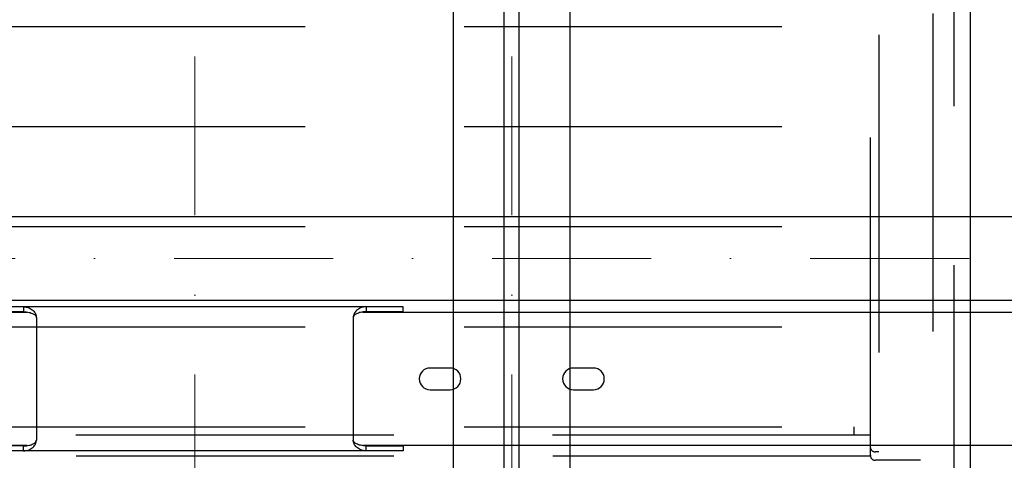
# Model space of a CAD drawing. Header units: millimetres. Extents: x 132157 to 155303, y 33763 to 45643.
# Tile 43 of 256: x 140680 to 141073, y 38279 to 38455. Entities that reach past the tile are written whole.
import ezdxf

# ---------------------------------------------------------------- set-up
doc = ezdxf.new("R2010")
doc.units = ezdxf.units.MM
doc.header["$LTSCALE"] = 20
doc.header["$PDMODE"] = 35
doc.header["$PDSIZE"] = 10
doc.linetypes.add('ČERCHOVANÁ2', pattern=[12.7, 6.35, -3.175, 0, -3.175])
doc.linetypes.add('ČÁRKOVANÁ2', pattern=[9.525, 6.35, -3.175])
for name, color, linetype in [('KONZOLY', 150, 'Continuous'), ('KOTY', 7, 'Continuous'), ('PROTIVÁHA', 30, 'Continuous'), ('PŘEJEZD', 7, 'ČÁRKOVANÁ2'), ('VODÍTKA', 36, 'Continuous')]:
    doc.layers.add(name, color=color, linetype=linetype)
doc.layers.add('OSY', color=1, linetype='ČERCHOVANÁ2', lineweight=9)
doc.styles.get("Standard").update_dxf_attribs({"font": 'arial.ttf'})
doc.dimstyles.get("Standard").update_dxf_attribs({"dimscale": 20, "dimtxt": 3, "dimasz": 3, "dimexe": 1, "dimexo": 0, "dimgap": 1.5, "dimtad": 1, "dimdsep": 46, "dimtxsty": 'Standard', "dimcen": 0, "dimdle": 1, "dimclrd": 256, "dimclre": 256, "dimclrt": 256, "dimaunit": 1, "dimadec": 0, "dimazin": 0, "dimtfac": 0.6, "dimtmove": 0, "dimatfit": 3, "dimfxl": 0, "dimtolj": 1, "dimarcsym": 0})

# ---------------------------------------------------------------- blocks, each defined once
blk = doc.blocks.new('*D527')
at = {"layer": 'Defpoints', "color": 0, "ltscale": 0.5}
for p in [(139486.5, 40475.93), (140853.17, 40475.93), (140853.17, 37142.59)]:
    blk.add_point(p, dxfattribs=at)
at = {"layer": 'KOTY', "lineweight": -2, "ltscale": 0.5}
for p, q in [((140853.17, 40475.93), (139466.5, 40475.93)), ((139486.5, 37202.59), (139486.5, 40415.93)), ((140853.17, 37142.59), (139466.5, 37142.59))]:
    blk.add_line(p, q, dxfattribs=at)
at = {"layer": 'KOTY', "ltscale": 0.5}
for points in [[(139476.5, 40415.93), (139496.5, 40415.93), (139486.5, 40475.93)], [(139476.5, 37202.59), (139496.5, 37202.59), (139486.5, 37142.59)]]:
    blk.add_solid(points, dxfattribs=at)
at = {"layer": 'KOTY', "ltscale": 0.5, "insert": (139418.54, 38809.26), "char_height": 60, "attachment_point": 5, "rotation": 90}
blk.add_mtext('\\A1;TYČ 5000', dxfattribs=at)
blk = doc.blocks.new('*U220')
at = {"layer": 'OSY', "ltscale": 0.5}
blk.add_line((-576.67, 0), (576.67, 0), dxfattribs=at)
at = {"layer": 'PROTIVÁHA', "ltscale": 0.5}
for p, q in [((-576.67, 16.67), (576.67, 16.67)), ((-576.67, -16.67), (576.67, -16.67))]:
    blk.add_line(p, q, dxfattribs=at)
blk = doc.blocks.new('*U216')
at = {"layer": 'KONZOLY'}
for p, q in [((-390.67, 8.77), (-67.03, 8.77)), ((83.33, 10.87), (-83.33, 10.87)), ((-68.49, 8.87), (-83.33, 8.87)), ((-68.49, 10.87), (-68.49, 8.87)), ((67.03, 8.77), (390.67, 8.77)), ((68.49, 10.87), (68.49, 8.87)), ((83.33, 8.87), (68.49, 8.87)), ((83.33, 8.87), (83.33, 10.87)), ((-63.33, 6.57), (-63.33, -42.37)), ((63.33, 6.57), (63.33, -42.37)), ((102, -13.57), (94, -13.57)), ((159.33, -13.57), (151.33, -13.57)), ((94, -22.23), (102, -22.23)), ((151.33, -22.23), (159.33, -22.23)), ((-67.03, -44.57), (-390.67, -44.57)), ((-68.49, -44.67), (-83.33, -44.67)), ((83.33, -46.67), (-83.33, -46.67)), ((-68.49, -46.67), (-68.49, -44.67)), ((390.67, -44.57), (67.03, -44.57)), ((68.49, -46.67), (68.49, -44.67)), ((68.49, -44.67), (83.33, -44.67)), ((83.33, -44.67), (83.33, -46.67))]:
    blk.add_line(p, q, dxfattribs=at)
for centre, start, end in [((94, -17.9), 90, 270), ((102, -17.9), 270, 90), ((151.33, -17.9), 90, 270), ((159.33, -17.9), 270, 90)]:
    blk.add_arc(centre, 4.33, start, end, dxfattribs=at)
for points, knots in [([(-68.49, 10.87), (-67.74, 10.87), (-66.63, 10.66), (-65.37, 10.02), (-64.4, 9.28), (-63.71, 8.34), (-63.39, 7.31), (-63.33, 6.81), (-63.33, 6.57)], [0, 0, 0, 0, 0.306771, 0.441983, 0.568106, 0.796855, 0.901045, 1, 1, 1, 1]), ([(-68.49, 8.87), (-68.1, 8.87), (-67.35, 8.83), (-66.3, 8.67), (-65.4, 8.43), (-64.65, 8.13), (-64.07, 7.78), (-63.65, 7.39), (-63.39, 6.99), (-63.33, 6.7), (-63.33, 6.57)], [0, 0, 0, 0, 0.196565, 0.37068, 0.523219, 0.655095, 0.766785, 0.858987, 0.934487, 1, 1, 1, 1]), ([(68.49, 10.87), (67.74, 10.87), (66.63, 10.66), (65.37, 10.02), (64.4, 9.28), (63.71, 8.34), (63.39, 7.31), (63.33, 6.81), (63.33, 6.57)], [0, 0, 0, 0, 0.306771, 0.441983, 0.568106, 0.796855, 0.901045, 1, 1, 1, 1]), ([(68.49, 8.87), (68.1, 8.87), (67.35, 8.83), (66.3, 8.67), (65.4, 8.43), (64.65, 8.13), (64.07, 7.78), (63.65, 7.39), (63.39, 6.99), (63.33, 6.7), (63.33, 6.57)], [0, 0, 0, 0, 0.196565, 0.37068, 0.523219, 0.655095, 0.766785, 0.858987, 0.934487, 1, 1, 1, 1]), ([(-68.49, -44.67), (-68.1, -44.67), (-67.35, -44.63), (-66.3, -44.47), (-65.4, -44.23), (-64.65, -43.93), (-64.07, -43.58), (-63.65, -43.19), (-63.39, -42.79), (-63.33, -42.5), (-63.33, -42.37)], [0, 0, 0, 0, 0.196565, 0.37068, 0.523219, 0.655095, 0.766785, 0.858987, 0.934487, 1, 1, 1, 1]), ([(-68.49, -46.67), (-67.74, -46.67), (-66.63, -46.46), (-65.37, -45.82), (-64.4, -45.08), (-63.71, -44.14), (-63.39, -43.11), (-63.33, -42.61), (-63.33, -42.37)], [0, 0, 0, 0, 0.306771, 0.441983, 0.568106, 0.796855, 0.901045, 1, 1, 1, 1]), ([(68.49, -44.67), (68.1, -44.67), (67.35, -44.63), (66.3, -44.47), (65.4, -44.23), (64.65, -43.93), (64.07, -43.58), (63.65, -43.19), (63.39, -42.79), (63.33, -42.5), (63.33, -42.37)], [0, 0, 0, 0, 0.196565, 0.37068, 0.523219, 0.655095, 0.766785, 0.858987, 0.934487, 1, 1, 1, 1]), ([(68.49, -46.67), (67.74, -46.67), (66.63, -46.46), (65.37, -45.82), (64.4, -45.08), (63.71, -44.14), (63.39, -43.11), (63.33, -42.61), (63.33, -42.37)], [0, 0, 0, 0, 0.306771, 0.441983, 0.568106, 0.796855, 0.901045, 1, 1, 1, 1])]:
    blk.add_open_spline(points, degree=3, knots=knots, dxfattribs=at)

msp = doc.modelspace()

# ---------------------------------------------------------------- linework, layer by layer
at = {"layer": 'OSY', "ltscale": 0.5}
for p, q in [((140749.8365, 34309.2588), (140749.8365, 40699.2588)), ((140876.5031, 34309.2588), (140876.5031, 40699.2588))]:
    msp.add_line(p, q, dxfattribs=at)
at = {"layer": 'PŘEJEZD'}
for p, q in [((141053.1698, 39880.5921), (141053.1698, 38224.9275)), ((141044.8345, 39790.5154), (141044.8345, 38276.2395)), ((141023.1698, 39782.095), (141023.1698, 38278.5921)), ((141019.8365, 38280.5921), (141019.8365, 39615.2588)), ((140476.5031, 38451.9255), (141023.1698, 38451.9255)), ((140476.5031, 38411.9255), (141023.1698, 38411.9255)), ((140476.5031, 38371.9255), (141023.1698, 38371.9255)), ((140476.5031, 38331.9255), (141023.1698, 38331.9255)), ((140476.5031, 38291.9255), (141023.1698, 38291.9255)), ((141013.1698, 38291.9255), (141013.1698, 38288.5921)), ((141019.8365, 38288.5921), (140479.8365, 38288.5921)), ((141019.8648, 38280.2568), (140479.8082, 38280.2568)), ((141023.1698, 38281.9255), (141021.8365, 38281.9255)), ((141039.8365, 38278.5921), (141021.8365, 38278.5921))]:
    msp.add_line(p, q, dxfattribs=at)
for centre, start in [((141021.8365, 38283.9255), 189.652182), ((141021.8365, 38280.5921), 180)]:
    msp.add_arc(centre, 2, start, 270, dxfattribs=at)
at = {"layer": 'VODÍTKA', "ltscale": 0.5}
for p, q in [((140853.1698, 34309.2588), (140853.1698, 40699.2588)), ((140873.5031, 34309.2588), (140873.5031, 40699.2588)), ((140879.5031, 34309.2588), (140879.5031, 40699.2588)), ((140899.8365, 34309.2588), (140899.8365, 40699.2588)), ((141059.8365, 34309.2588), (141059.8365, 40699.2588))]:
    msp.add_line(p, q, dxfattribs=at)

# ---------------------------------------------------------------- block references
at = {"layer": 'KOTY', "color": 0, "linetype": 'ByBlock', "lineweight": -2}
msp.add_blockref('*U216', (140749.8365, 38329.0307), dxfattribs=at)
at = {"layer": 'OSY', "color": 0, "linetype": 'ByBlock', "lineweight": -2}
msp.add_blockref('*U220', (140809.8365, 38359.2588), dxfattribs=at)

# ---------------------------------------------------------------- dimensions: what is measured, and where the dimension line sits
at = {"layer": 'KOTY', "ltscale": 0.5}
dim = msp.add_linear_dim(base=(139486.5031, 40475.9255), p1=(140853.1698, 37142.5921), p2=(140853.1698, 40475.9255), angle=90, text='TYČ <>', dimstyle='Standard', override={"dimlfac": 1.5}, dxfattribs=at)
dim.commit()
dim.dimension.update_dxf_attribs({"geometry": '*D527', "text_midpoint": (139418.5427, 38809.2588)})

doc.saveas('drawing.dxf')
